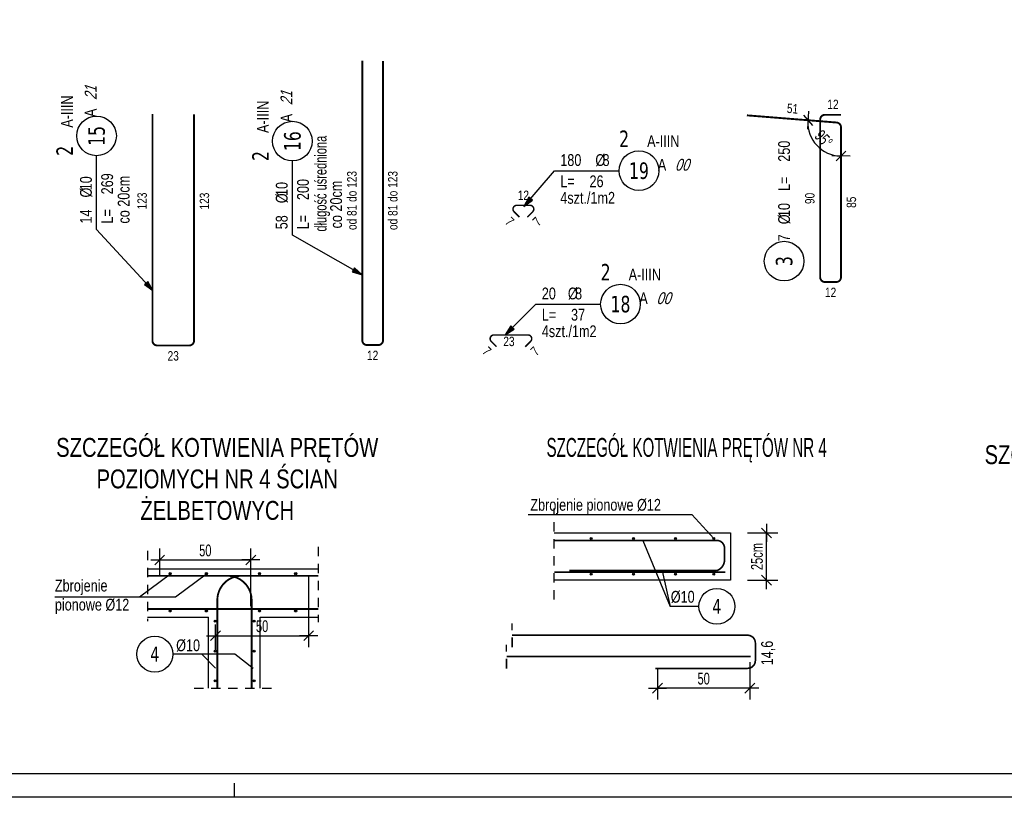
# Model space of a CAD drawing. Header units: millimetres. Extents: x 794 to 22817, y 194 to 7636.
# Tile 4 of 16: x 1430 to 1951, y 557 to 968. Entities that reach past the tile are written whole.
import ezdxf
from ezdxf.enums import TextEntityAlignment as Align

# ---------------------------------------------------------------- set-up
doc = ezdxf.new("R2010")
doc.units = ezdxf.units.MM
doc.header["$LTSCALE"] = 25
doc.linetypes.add('MP', pattern=[0.36, 0.2, -0.16])
for name, color, linetype in [('BA_pdz', 2, 'Continuous'), ('BA_ram', 2, 'Continuous'), ('BA_txg', 3, 'Continuous'), ('BA_txs', 2, 'Continuous'), ('BA_wig', 3, 'Continuous'), ('BA_wym', 1, 'Continuous'), ('BiK-pr.widok', 3, 'Continuous'), ('BZ_lpm', 1, 'MP'), ('BZ_odn', 1, 'Continuous'), ('BZ_opi1', 7, 'Continuous'), ('BZ_opi2', 4, 'Continuous'), ('BZ_opi3', 30, 'Continuous'), ('BZ_opi4', 53, 'Continuous'), ('BZ_P_wid', 3, 'Continuous'), ('BZ_P_wyc', 134, 'Continuous'), ('BZ_pom', 6, 'Continuous'), ('BZ_wis', 2, 'Continuous'), ('BZ_wym', 1, 'Continuous')]:
    doc.layers.add(name, color=color, linetype=linetype)
doc.styles.add('BIKTBG', font='tahoma.ttf', dxfattribs={"width": 0.85})
doc.styles.add('BIKTC', font='bikromsw.shx', dxfattribs={"width": 0.85})
doc.styles.add('BIKTG', font='bikromsw.shx', dxfattribs={"width": 0.8})
doc.styles.add('BIKTS', font='bikromsw.shx', dxfattribs={"width": 0.8})
doc.styles.add('BIKWYM', font='bikromsw.shx', dxfattribs={"width": 0.7})
doc.dimstyles.new('BA_KR_25_cm', dxfattribs={"dimscale": 0.25, "dimtxt": 25, "dimasz": 1.666667, "dimexe": 24, "dimexo": 0, "dimgap": 0, "dimtad": 0, "dimdec": 1, "dimrnd": 0.5, "dimzin": 9, "dimdsep": 46, "dimtxsty": 'BIKWYM', "dimblk": 'WYM-KR', "dimcen": 0, "dimdle": 20, "dimclrd": 256, "dimclre": 256, "dimclrt": 7, "dimadec": 0, "dimazin": 0, "dimtfac": 0.033333, "dimtdec": 1, "dimtmove": 0, "dimatfit": 3, "dimldrblk": 'WYM-KR', "dimfxl": 1, "dimtvp": 0.8, "dimtolj": 1, "dimarcsym": 0})
doc.dimstyles.new('BA_ST_25_cm', dxfattribs={"dimscale": 0.25, "dimtxt": 25, "dimasz": 1.666667, "dimexe": 24, "dimexo": 0, "dimgap": 0, "dimtad": 0, "dimdec": 1, "dimrnd": 0.5, "dimdsep": 46, "dimtxsty": 'BIKWYM', "dimblk": 'WYM-ST', "dimcen": 0, "dimdle": 20, "dimclrd": 256, "dimclre": 256, "dimclrt": 7, "dimadec": 0, "dimazin": 0, "dimtfac": 0.033333, "dimtdec": 1, "dimtix": 1, "dimtmove": 2, "dimatfit": 3, "dimldrblk": 'WYM-ST', "dimfxl": 1, "dimtvp": 0.8, "dimtolj": 1, "dimtzin": 0, "dimarcsym": 0})

# ---------------------------------------------------------------- blocks, each defined once
blk = doc.blocks.new('WYM-ST')
blk.add_hatch(color=256).paths.add_polyline_path([(-13, 2.9), (0, 0), (-13, -2.9)])
blk.add_lwpolyline([(0, 0), (-13, 2.9), (-13, -2.9), (0, 0)])
blk = doc.blocks.new('bik_BlkOpPret', base_point=(1524.45, 7050.26))
at = {"layer": 'BZ_opi1', "style": 'BIKTS', "width": 0.6}
for tag, p in [('SZTUK', (1533.83, 7057.76)), ('PRZEDR_FI', (1554.72, 7057.76)), ('PRZEKROJ', (1563.29, 7057.76)), ('PRZEDR_L', (1533.83, 7024.01)), ('DLUGOSC', (1568.65, 7024.01)), ('UWAGA', (1533.83, 6997.76))]:
    blk.add_attdef(tag, p, '', height=18.75, dxfattribs=at)
at = {"layer": 'BZ_opi2', "style": 'BIKTBG', "width": 0.6}
blk.add_attdef('NUMER', text='', height=26.25, dxfattribs=at).set_placement((1620.77, 7050.26), align=Align.MIDDLE_CENTER)
at = {"layer": 'BZ_pom', "width": 0.6}
for tag, p, height, style in [('POZYCJA', (1589.27, 7087.76), 26.25, 'BIKTBG'), ('GATUNEK', (1630.22, 7087.76), 18.75, 'BIKTS'), ('METODA_L', (1639.09, 7050.26), 18.75, 'BIKTS'), ('EURO_KOD', (1663.74, 7050.26), 18.75, 'BIKTS')]:
    blk.add_attdef(tag, p, '', height=height, dxfattribs=dict(at, style=style))
at = {"layer": 'BZ_wym', "width": 0.6}
for tag, p, height, style, flags in [('PRZEDR_NR', (1533.83, 6969.63), 26.25, 'BIKTBG', 1), ('PRZEDR_SZT', (1533.83, 6941.51), 18.75, 'BIKTS', 1), ('TYP_PRETA', (1533.83, 6913.38), 18.75, 'BIKTS', 3), ('EURO_KOD_SEGMENTY', (1567.58, 6885.26), 18.75, 'BIKTS', 3), ('HAK_1', (1533.83, 6857.13), 18.75, 'BIKTS', 3), ('HAK_2', (1533.83, 6829.01), 18.75, 'BIKTS', 3), ('ID', (1533.83, 6800.88), 18.75, 'BIKTS', 3), ('ID_C', (1533.83, 6772.76), 18.75, 'BIKTS', 3), ('b_atr_0', (1533.83, 6744.63), 18.75, 'BIKTS', 3)]:
    blk.add_attdef(tag, p, '', height=height, dxfattribs=dict(at, style=style, flags=flags))
blk = doc.blocks.new('WYM-KR')
at = {"linetype": 'ByBlock'}
blk.add_line((11.52, 0), (-11.52, 0), dxfattribs=at)
at = {"color": 7, "linetype": 'ByBlock'}
blk.add_line((6.24, 6.24), (-6.24, -6.24), dxfattribs=at)
blk = doc.blocks.new('*D38')
at = {"layer": 'BA_wym', "lineweight": -2}
for p, q in [((1583.01, 674.11), (1583.01, 636.29)), ((1533.7, 634.85), (1533.7, 648.29)), ((1534.12, 642.29), (1582.59, 642.29))]:
    blk.add_line(p, q, dxfattribs=at)
at = {"layer": 'Defpoints', "color": 0}
for p in [(1583.01, 674.11), (1583.01, 642.29), (1533.7, 634.85)]:
    blk.add_point(p, dxfattribs=at)
at = {"layer": 'BA_wym', "lineweight": -2, "xscale": 0.4166666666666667, "yscale": 0.4166666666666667, "zscale": 0.4166666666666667, "rotation": 180}
blk.add_blockref('WYM-KR', (1533.7, 642.29), dxfattribs=at)
at = {"layer": 'BA_wym', "lineweight": -2, "xscale": 0.4166666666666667, "yscale": 0.4166666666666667, "zscale": 0.4166666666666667}
blk.add_blockref('WYM-KR', (1583.01, 642.29), dxfattribs=at)
at = {"layer": 'BA_wym', "color": 7, "insert": (1558.36, 647.29), "char_height": 6.25, "attachment_point": 5, "style": 'BIKWYM'}
blk.add_mtext('\\A1;50', dxfattribs=at)
blk = doc.blocks.new('*D39')
at = {"layer": 'BA_wym', "lineweight": -2}
for p, q in [((1504.15, 674.11), (1504.15, 688.39)), ((1552.43, 658), (1552.43, 688.39)), ((1504.57, 682.39), (1552.01, 682.39))]:
    blk.add_line(p, q, dxfattribs=at)
at = {"layer": 'Defpoints', "color": 0}
for p in [(1552.43, 682.39), (1504.15, 674.11), (1552.43, 658)]:
    blk.add_point(p, dxfattribs=at)
at = {"layer": 'BA_wym', "lineweight": -2, "xscale": 0.4166666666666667, "yscale": 0.4166666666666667, "zscale": 0.4166666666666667, "rotation": 180}
blk.add_blockref('WYM-KR', (1504.15, 682.39), dxfattribs=at)
at = {"layer": 'BA_wym', "lineweight": -2, "xscale": 0.4166666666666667, "yscale": 0.4166666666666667, "zscale": 0.4166666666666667}
blk.add_blockref('WYM-KR', (1552.43, 682.39), dxfattribs=at)
at = {"layer": 'BA_wym', "color": 7, "insert": (1528.29, 687.39), "char_height": 6.25, "attachment_point": 5, "style": 'BIKWYM'}
blk.add_mtext('\\A1;50', dxfattribs=at)
blk = doc.blocks.new('bik_BlkOpPretU', base_point=(18572.9, 5991.4))
at = {"layer": 'BZ_opi2', "style": 'BIKTBG', "width": 0.8}
blk.add_attdef('NUMER', text='', height=26.2, dxfattribs=at).set_placement((18420.6, 5991.4), align=Align.MIDDLE_CENTER)
at = {"layer": 'BZ_opi4', "style": 'BIKTS', "width": 0.8}
for tag, p in [('SZTUK', (18467.1, 5998.9)), ('PRZEDR_FI', (18535, 5998.9)), ('PRZEKROJ', (18546.4, 5998.9)), ('UWAGA', (18467.1, 5965.1))]:
    blk.add_attdef(tag, p, '', height=18.8, dxfattribs=at)
at = {"layer": 'BZ_pom', "width": 0.8}
for tag, p, height, style in [('GATUNEK', (18346.6, 6028.9), 18.8, 'BIKTS'), ('POZYCJA', (18452.1, 6028.9), 26.2, 'BIKTBG'), ('METODA_L', (18348.6, 5991.4), 18.8, 'BIKTS')]:
    blk.add_attdef(tag, p, '', height=height, dxfattribs=dict(at, style=style))
at = {"layer": 'BZ_wym', "width": 0.8}
for tag, p, height, style, flags in [('PRZEDR_L', (18467.1, 5937), 18.8, 'BIKTS', 1), ('TYP_PRETA', (18467.1, 5880.7), 18.8, 'BIKTS', 3), ('DLUGOSC', (18467.1, 5908.9), 18.8, 'BIKTS', 1), ('PRZEDR_NR', (18467.1, 5852.6), 26.2, 'BIKTBG', 1), ('PRZEDR_SZT', (18467.1, 5824.5), 18.8, 'BIKTS', 1), ('EURO_KOD', (18467.1, 5796.4), 18.8, 'BIKTS', 3), ('EURO_KOD_SEGMENTY', (18507.9, 5796.4), 18.8, 'BIKTS', 3), ('HAK_1', (18467.1, 5768.2), 18.8, 'BIKTS', 3), ('HAK_2', (18467.1, 5740.1), 18.8, 'BIKTS', 3), ('ID', (18467.1, 5712), 18.8, 'BIKTS', 3), ('b_atr_0', (18467.1, 5655.7), 18.8, 'BIKTS', 3), ('ID_C', (18467.1, 5683.9), 18.8, 'BIKTS', 3)]:
    blk.add_attdef(tag, p, '', height=height, dxfattribs=dict(at, style=style, flags=flags))
blk = doc.blocks.new('*D40')
at = {"layer": 'BA_wym', "lineweight": -2}
for p, q in [((1816.64, 628.23), (1816.64, 608.54)), ((1767.74, 625.01), (1767.74, 608.54)), ((1816.22, 614.54), (1768.16, 614.54))]:
    blk.add_line(p, q, dxfattribs=at)
at = {"layer": 'Defpoints', "color": 0}
for p in [(1816.64, 628.23), (1767.74, 625.01), (1767.74, 614.54)]:
    blk.add_point(p, dxfattribs=at)
at = {"layer": 'BA_wym', "lineweight": -2, "xscale": 0.4166666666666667, "yscale": 0.4166666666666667, "zscale": 0.4166666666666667, "rotation": 180}
blk.add_blockref('WYM-KR', (1767.74, 614.54), dxfattribs=at)
at = {"layer": 'BA_wym', "lineweight": -2, "xscale": 0.4166666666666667, "yscale": 0.4166666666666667, "zscale": 0.4166666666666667}
blk.add_blockref('WYM-KR', (1816.64, 614.54), dxfattribs=at)
at = {"layer": 'BA_wym', "color": 7, "insert": (1792.19, 619.54), "char_height": 6.25, "attachment_point": 5, "style": 'BIKWYM'}
blk.add_mtext('\\A1;50', dxfattribs=at)
blk = doc.blocks.new('*D41')
at = {"layer": 'BA_wym', "lineweight": -2}
for p, q in [((1815.42, 696.7), (1831.42, 696.7)), ((1825.42, 672.1), (1825.42, 696.28)), ((1815.42, 671.69), (1831.42, 671.69))]:
    blk.add_line(p, q, dxfattribs=at)
at = {"layer": 'Defpoints', "color": 0}
for p in [(1815.42, 696.7), (1825.42, 696.7), (1815.42, 671.69)]:
    blk.add_point(p, dxfattribs=at)
at = {"layer": 'BA_wym', "lineweight": -2, "xscale": 0.4166666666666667, "yscale": 0.4166666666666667, "zscale": 0.4166666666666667}
for p, rotation in [((1825.42, 696.7), 90), ((1825.42, 671.69), 270)]:
    blk.add_blockref('WYM-KR', p, dxfattribs=dict(at, rotation=rotation))
at = {"layer": 'BA_wym', "color": 7, "insert": (1820.42, 684.19), "char_height": 6.25, "attachment_point": 5, "rotation": 90, "style": 'BIKWYM'}
blk.add_mtext('\\A1;25cm', dxfattribs=at)
blk = doc.blocks.new('*D84')
at = {"layer": 'BZ_opi3', "lineweight": -2}
for p, q in [((1862.59, 913.96), (1841.47, 915.65)), ((1864.89, 911.47), (1864.89, 890.27))]:
    blk.add_line(p, q, dxfattribs=at)
blk.add_arc((1864.89, 913.77), 17.5, 176.7903, 268.6358, dxfattribs=at)
at = {"layer": 'Defpoints', "color": 0}
for p in [(1862.59, 913.96), (1864.89, 913.77), (1864.89, 911.47), (1852.03, 901.9)]:
    blk.add_point(p, dxfattribs=at)
at = {"layer": 'BZ_opi3', "lineweight": -2, "xscale": 0.4166666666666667, "yscale": 0.4166666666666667, "zscale": 0.4166666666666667}
for p, rotation in [((1847.45, 915.17), 86.10819724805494), ((1864.89, 896.27), 359.3178912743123)]:
    blk.add_blockref('WYM-KR', p, dxfattribs=dict(at, rotation=rotation))
at = {"layer": 'BZ_opi3', "color": 7, "insert": (1855.71, 905.29), "char_height": 6.25, "attachment_point": 5, "rotation": 312.713, "style": 'BIKWYM'}
blk.add_mtext('\\A1;95%%d', dxfattribs=at)
blk = doc.blocks.new('bik_BlkOpPretW', base_point=(4584.01, 2498.44))
at = {"layer": 'BZ_opi2', "style": 'BIKTBG', "width": 0.8}
blk.add_attdef('NUMER', text='', height=17.5, dxfattribs=at).set_placement((4615.01, 2498.44), align=Align.MIDDLE_CENTER)
at = {"layer": 'BZ_opi4', "style": 'BIKTS', "width": 0.8}
for tag, p in [('SZTUK', (4635.46, 2492.19)), ('PRZEDR_FI', (4663.08, 2492.19)), ('PRZEKROJ', (4670.7, 2492.19)), ('PRZEDR_L', (4688.79, 2492.19)), ('DLUGOSC', (4719.75, 2492.19))]:
    blk.add_attdef(tag, p, '', height=12.5, dxfattribs=at)
at = {"layer": 'BZ_pom', "width": 0.8}
for tag, p, height, style, flags in [('POZYCJA', (4635.46, 2473.44), 17.5, 'BIKTBG', 3), ('GATUNEK', (4635.46, 2454.69), 12.5, 'BIKTS', 1), ('METODA_L', (4635.46, 2417.19), 12.5, 'BIKTS', 3)]:
    blk.add_attdef(tag, p, '', height=height, dxfattribs=dict(at, style=style, flags=flags))
at = {"layer": 'BZ_wym', "width": 0.8}
for tag, p, height, style, flags in [('UWAGA', (4635.46, 2435.94), 12.5, 'BIKTS', 1), ('TYP_PRETA', (4635.46, 2398.44), 12.5, 'BIKTS', 3), ('PRZEDR_NR', (4635.46, 2379.69), 17.5, 'BIKTBG', 1), ('PRZEDR_SZT', (4635.46, 2360.94), 12.5, 'BIKTS', 1), ('EURO_KOD', (4635.46, 2342.19), 12.5, 'BIKTS', 3), ('EURO_KOD_SEGMENTY', (4665.46, 2342.19), 12.5, 'BIKTS', 3), ('HAK_1', (4635.46, 2323.44), 12.5, 'BIKTS', 3), ('HAK_2', (4635.46, 2304.69), 12.5, 'BIKTS', 3), ('ID', (4635.46, 2285.94), 12.5, 'BIKTS', 3), ('ID_C', (4635.46, 2267.19), 12.5, 'BIKTS', 3), ('b_atr_0', (4635.46, 2248.44), 12.5, 'BIKTS', 3)]:
    blk.add_attdef(tag, p, '', height=height, dxfattribs=dict(at, style=style, flags=flags))

msp = doc.modelspace()

# ---------------------------------------------------------------- hatches: boundary and pattern name
at = {"layer": 'BA_txg'}
h = msp.add_hatch(color=1, dxfattribs=at)
h.dxf.hatch_style = 1
h.paths.add_polyline_path([(1733.06, 693.75, 1), (1732.07, 693.75, 1)])
h = msp.add_hatch(color=1, dxfattribs=at)
h.dxf.hatch_style = 1
h.paths.add_polyline_path([(1755.52, 693.75, 1), (1754.52, 693.75, 1)])
h = msp.add_hatch(color=1, dxfattribs=at)
h.dxf.hatch_style = 1
h.paths.add_polyline_path([(1777.78, 693.75, 1), (1776.79, 693.75, 1)])
h = msp.add_hatch(color=1, dxfattribs=at)
h.dxf.hatch_style = 1
h.paths.add_polyline_path([(1797.98, 693.75, 1), (1796.99, 693.75, 1)])
h = msp.add_hatch(color=1, dxfattribs=at)
h.dxf.hatch_style = 1
h.paths.add_polyline_path([(1510.22, 675.13, 1), (1509.13, 675.13, 1)])
h = msp.add_hatch(color=1, dxfattribs=at)
h.dxf.hatch_style = 1
h.paths.add_polyline_path([(1529.39, 675.13, 1), (1528.3, 675.13, 1)])
h = msp.add_hatch(color=1, dxfattribs=at)
h.dxf.hatch_style = 1
h.paths.add_polyline_path([(1557.52, 675.13, 1), (1556.43, 675.13, 1)])
h = msp.add_hatch(color=1, dxfattribs=at)
h.dxf.hatch_style = 1
h.paths.add_polyline_path([(1576.69, 675.13, 1), (1575.6, 675.13, 1)])
h = msp.add_hatch(color=1, dxfattribs=at)
h.dxf.hatch_style = 1
h.paths.add_polyline_path([(1733.06, 674.82, 1), (1732.07, 674.82, 1)])
h = msp.add_hatch(color=1, dxfattribs=at)
h.dxf.hatch_style = 1
h.paths.add_polyline_path([(1755.52, 674.82, 1), (1754.52, 674.82, 1)])
h = msp.add_hatch(color=1, dxfattribs=at)
h.dxf.hatch_style = 1
h.paths.add_polyline_path([(1777.78, 674.82, 1), (1776.79, 674.82, 1)])
h = msp.add_hatch(color=1, dxfattribs=at)
h.dxf.hatch_style = 1
h.paths.add_polyline_path([(1797.98, 674.82, 1), (1796.99, 674.82, 1)])
h = msp.add_hatch(color=1, dxfattribs=at)
h.dxf.hatch_style = 1
h.paths.add_polyline_path([(1510.22, 655.4, 1), (1509.13, 655.4, 1)])
h = msp.add_hatch(color=1, dxfattribs=at)
h.dxf.hatch_style = 1
h.paths.add_polyline_path([(1529.39, 655.4, 1), (1528.3, 655.4, 1)])
h = msp.add_hatch(color=1, dxfattribs=at)
h.dxf.hatch_style = 1
h.paths.add_polyline_path([(1557.52, 655.4, 1), (1556.43, 655.4, 1)])
h = msp.add_hatch(color=1, dxfattribs=at)
h.dxf.hatch_style = 1
h.paths.add_polyline_path([(1576.69, 655.4, 1), (1575.6, 655.4, 1)])
h = msp.add_hatch(color=1, dxfattribs=at)
h.dxf.hatch_style = 1
h.paths.add_polyline_path([(1534.01, 650.02, 1), (1532.92, 650.02, 1)])
h = msp.add_hatch(color=1, dxfattribs=at)
h.dxf.hatch_style = 1
h.paths.add_polyline_path([(1554.64, 650.02, 1), (1553.55, 650.02, 1)])
h = msp.add_hatch(color=1, dxfattribs=at)
h.dxf.hatch_style = 1
h.paths.add_polyline_path([(1534.01, 634.06, 1), (1532.92, 634.06, 1)])
h = msp.add_hatch(color=1, dxfattribs=at)
h.dxf.hatch_style = 1
h.paths.add_polyline_path([(1554.64, 634.06, 1), (1553.55, 634.06, 1)])
h = msp.add_hatch(color=1, dxfattribs=at)
h.dxf.hatch_style = 1
h.paths.add_polyline_path([(1534.01, 618.4, 1), (1532.92, 618.4, 1)])
h = msp.add_hatch(color=1, dxfattribs=at)
h.dxf.hatch_style = 1
h.paths.add_polyline_path([(1554.64, 618.4, 1), (1553.55, 618.4, 1)])

# ---------------------------------------------------------------- linework, layer by layer
at = {"layer": 'BA_pdz', "color": 1}
msp.add_line((1543.78, 556.74), (1543.78, 564.24), dxfattribs=at)
at = {"layer": 'BA_txg', "color": 1}
for centre, radius in [((1732.56, 693.75), 0.496), ((1755.02, 693.75), 0.496), ((1777.29, 693.75), 0.496), ((1797.48, 693.75), 0.496), ((1509.68, 675.13), 0.545), ((1528.85, 675.13), 0.545), ((1556.97, 675.13), 0.545), ((1576.14, 675.13), 0.545), ((1732.56, 674.82), 0.496), ((1755.02, 674.82), 0.496), ((1777.29, 674.82), 0.496), ((1797.48, 674.82), 0.496), ((1509.68, 655.4), 0.545), ((1528.85, 655.4), 0.545), ((1556.97, 655.4), 0.545), ((1576.14, 655.4), 0.545), ((1533.47, 650.02), 0.545), ((1554.1, 650.02), 0.545), ((1533.47, 634.06), 0.545), ((1554.1, 634.06), 0.545), ((1533.47, 618.4), 0.545), ((1554.1, 618.4), 0.545)]:
    msp.add_circle(centre, radius, dxfattribs=at)
at = {"layer": 'BA_wig', "color": 2}
msp.add_lwpolyline([(1713.06, 696.7), (1772.14, 696.7), (1806.37, 696.7), (1806.37, 671.69), (1772.14, 671.69), (1772.14, 671.69), (1713.06, 671.69)], dxfattribs=at)
at = {"layer": 'BiK-pr.widok'}
for points, const_width in [([(1713.06, 692.73), (1799.11, 692.73, -0.414214), (1803.22, 688.62), (1803.22, 682.69, -0.332904), (1799.11, 676.74), (1721.07, 676.74)], 0.878), ([(1552.82, 614.43), (1552.82, 661.12, 0.414214), (1539.95, 674), (1504.54, 674)], 0.966), ([(1534.65, 614.43), (1534.65, 661.12, -0.414214), (1547.52, 674), (1582.93, 674)], 0.966), ([(1690.74, 642.54), (1815.44, 642.54, -0.414214), (1819.55, 638.43), (1819.55, 629.12, -0.414214), (1815.44, 625.01), (1766.61, 625.01)], 0.878)]:
    msp.add_lwpolyline(points, format="xyb", dxfattribs=dict(at, const_width=const_width))
at = {"layer": 'BiK-pr.widok', "color": 9, "const_width": 0.966}
for points in [[(1497.71, 674.01), (1588.11, 674.01)], [(1497.71, 656.45), (1588.11, 656.45)]]:
    msp.add_lwpolyline(points, dxfattribs=at)
at = {"layer": 'BiK-pr.widok', "const_width": 0.878}
for points in [[(1713.06, 675.89), (1803.63, 675.89)], [(1687.84, 631.23), (1817.05, 631.23)]]:
    msp.add_lwpolyline(points, dxfattribs=at)
at = {"layer": 'BZ_lpm', "color": 1, "lineweight": 25}
for p, q in [((1588.11, 689.37), (1588.11, 649.49)), ((1497.71, 687.3), (1497.71, 650.04)), ((1522.41, 614.43), (1566.42, 614.43))]:
    msp.add_line(p, q, dxfattribs=at)
for points in [[(1713.06, 661.38), (1713.06, 709.58)], [(1690.74, 641.28), (1690.74, 636.3), (1690.74, 648.78)], [(1687.84, 629.97), (1687.84, 624.98), (1687.84, 637.47)]]:
    msp.add_lwpolyline(points, dxfattribs=at)
at = {"layer": 'BZ_odn'}
msp.add_line((1770.15, 676.62), (1774.4, 657.83), dxfattribs=at)
for points in [[(1699.32, 706.47), (1785.99, 706.47), (1797.48, 693.75)], [(1759.88, 692.73), (1774.4, 657.83)], [(1448.65, 662.87), (1512.47, 662.87), (1528.85, 675.13)], [(1448.65, 662.87), (1493.47, 662.87), (1509.85, 675.13)], [(1789.68, 657.83), (1774.4, 657.83)], [(1526.52, 632.53), (1511.05, 632.53)], [(1533.7, 625.13), (1526.52, 632.53)], [(1543.88, 632.53), (1526.52, 632.53)], [(1553.57, 624.87), (1543.88, 632.53)]]:
    msp.add_lwpolyline(points, dxfattribs=at)
for centre in [(1470.68, 906.89), (1574.37, 904.1), (1757.92, 888.47), (1748.13, 817.84)]:
    msp.add_circle(centre, 10.5, dxfattribs=at)
at = {"layer": 'BZ_odn', "color": 252}
for centre, radius in [((1834.77, 840.59), 10.5), ((1799.19, 657.83), 9.5), ((1501.55, 632.53), 9.5)]:
    msp.add_circle(centre, radius, dxfattribs=at)
at = {"layer": 'BZ_P_wid'}
for points, const_width in [([(1611.39, 946.67), (1611.39, 798.67, 0.414214), (1613.89, 796.17), (1619.89, 796.17, 0.414214), (1622.39, 798.67), (1622.39, 946.51)], 1), ([(1500.3, 918.44), (1500.3, 798.44, 0.414214), (1502.8, 795.94), (1519.8, 795.94, 0.414214), (1522.3, 798.44), (1522.3, 918.29)], 1), ([(1694.63, 863.89), (1691.8, 866.72, -0.668179), (1693.21, 870.13), (1700.21, 870.13, -0.668179), (1701.63, 866.72), (1698.8, 863.89)], 0.8), ([(1682.53, 795.27), (1679.7, 798.1, -0.668179), (1681.12, 801.51), (1699.12, 801.51, -0.668179), (1700.53, 798.1), (1697.7, 795.27)], 0.8)]:
    msp.add_lwpolyline(points, format="xyb", dxfattribs=dict(at, const_width=const_width))
at = {"layer": 'BZ_P_wyc', "linetype": 'Continuous', "const_width": 1}
msp.add_lwpolyline([(1864.89, 918.04), (1856.39, 918.04, 0.414214), (1853.89, 915.54), (1853.89, 832.04, 0.414214), (1856.39, 829.54), (1862.39, 829.54, 0.414214), (1864.89, 832.04), (1864.89, 911.47, 0.391021), (1862.59, 913.96), (1815.05, 917.76)], format="xyb", dxfattribs=at)
at = {"layer": 'BZ_wis'}
for p, q in [((1497.51, 677.73), (1587.91, 677.73)), ((1497.71, 652.06), (1529.9, 652.06)), ((1529.9, 614.43), (1529.9, 652.06)), ((1557.26, 652.06), (1588.11, 652.06)), ((1557.26, 614.43), (1557.26, 652.06))]:
    msp.add_line(p, q, dxfattribs=at)

# ---------------------------------------------------------------- block references
ref = msp.add_blockref('bik_BlkOpPret', (1470.68, 857.34), dxfattribs=dict(rotation=90))
ref.add_attrib('NUMER', '15', dxfattribs={"layer": 'BZ_opi2', "height": 8.75, "rotation": 90, "style": 'BIKTBG', "width": 0.8}).set_placement((1470.68, 906.89), align=Align.MIDDLE_CENTER)
ref.add_attrib('POZYCJA', '2', (1458.18, 896.39), dxfattribs={"layer": 'BZ_pom', "height": 8.75, "rotation": 90, "style": 'BIKTBG', "width": 0.8})
ref.add_attrib('SZTUK', '14', (1468.18, 860.47), dxfattribs={"layer": 'BZ_opi1', "height": 6.25, "rotation": 90, "style": 'BIKTS', "width": 0.8})
ref.add_attrib('GATUNEK', 'A-IIIN', (1458.18, 911.22), dxfattribs={"layer": 'BZ_pom', "height": 6.25, "rotation": 90, "style": 'BIKTS', "width": 0.8})
ref.add_attrib('PRZEKROJ', '10', (1468.18, 878.08), dxfattribs={"layer": 'BZ_opi1', "height": 6.25, "rotation": 90, "style": 'BIKTS', "width": 0.8})
ref.add_attrib('DLUGOSC', '269', (1479.43, 875.94), dxfattribs={"layer": 'BZ_opi1', "height": 6.25, "rotation": 90, "style": 'BIKTS', "width": 0.8})
ref.add_attrib('UWAGA', 'co 20cm', (1488.18, 860.47), dxfattribs={"layer": 'BZ_opi1', "height": 6.25, "rotation": 90, "style": 'BIKTS', "width": 0.8})
ref.add_attrib('METODA_L', 'A', (1470.68, 916.86), dxfattribs={"layer": 'BZ_pom', "height": 6.25, "rotation": 90, "style": 'BIKTS', "width": 0.8})
ref.add_attrib('PRZEDR_FI', '%%c', (1468.18, 874.28), dxfattribs={"layer": 'BZ_opi1', "height": 6.25, "rotation": 90, "style": 'BIKTS', "width": 0.8})
ref.add_attrib('PRZEDR_L', 'L=', (1479.43, 860.47), dxfattribs={"layer": 'BZ_opi1', "height": 6.25, "rotation": 90, "style": 'BIKTS', "width": 0.8})
ref.add_attrib('EURO_KOD', '21', (1470.68, 925.91), dxfattribs={"layer": 'BZ_pom', "height": 6.25, "rotation": 90, "style": 'BIKTS', "oblique": 18, "width": 0.8})
ref = msp.add_blockref('bik_BlkOpPret', (1574.37, 854.32), dxfattribs=dict(rotation=90))
ref.add_attrib('NUMER', '16', dxfattribs={"layer": 'BZ_opi2', "height": 8.75, "rotation": 90, "style": 'BIKTBG', "width": 0.8}).set_placement((1574.37, 904.1), align=Align.MIDDLE_CENTER)
ref.add_attrib('POZYCJA', '2', (1561.87, 893.6), dxfattribs={"layer": 'BZ_pom', "height": 8.75, "rotation": 90, "style": 'BIKTBG', "width": 0.8})
ref.add_attrib('SZTUK', '58', (1571.87, 857.44), dxfattribs={"layer": 'BZ_opi1', "height": 6.25, "rotation": 90, "style": 'BIKTS', "width": 0.8})
ref.add_attrib('GATUNEK', 'A-IIIN', (1561.87, 908.43), dxfattribs={"layer": 'BZ_pom', "height": 6.25, "rotation": 90, "style": 'BIKTS', "width": 0.8})
ref.add_attrib('PRZEKROJ', '10', (1571.87, 875.06), dxfattribs={"layer": 'BZ_opi1', "height": 6.25, "rotation": 90, "style": 'BIKTS', "width": 0.8})
ref.add_attrib('DLUGOSC', '200', (1583.12, 872.92), dxfattribs={"layer": 'BZ_opi1', "height": 6.25, "rotation": 90, "style": 'BIKTS', "width": 0.8})
ref.add_attrib('UWAGA', 'co 20cm', (1600.66, 857.91), dxfattribs={"layer": 'BZ_opi1', "height": 6.25, "rotation": 90, "style": 'BIKTS', "width": 0.8})
ref.add_attrib('METODA_L', 'A', (1574.37, 914.08), dxfattribs={"layer": 'BZ_pom', "height": 6.25, "rotation": 90, "style": 'BIKTS', "width": 0.8})
ref.add_attrib('PRZEDR_FI', '%%c', (1571.87, 871.25), dxfattribs={"layer": 'BZ_opi1', "height": 6.25, "rotation": 90, "style": 'BIKTS', "width": 0.8})
ref.add_attrib('PRZEDR_L', 'L=', (1583.12, 857.44), dxfattribs={"layer": 'BZ_opi1', "height": 6.25, "rotation": 90, "style": 'BIKTS', "width": 0.8})
ref.add_attrib('EURO_KOD', '21', (1574.37, 923.12), dxfattribs={"layer": 'BZ_pom', "height": 6.25, "rotation": 90, "style": 'BIKTS', "oblique": 18, "width": 0.8})
ref = msp.add_blockref('bik_BlkOpPret', (1713.13, 888.47))
ref.add_attrib('NUMER', '19', dxfattribs={"layer": 'BZ_opi2', "height": 8.75, "style": 'BIKTBG', "width": 0.8}).set_placement((1757.92, 888.47), align=Align.MIDDLE_CENTER)
ref.add_attrib('POZYCJA', '2', (1747.42, 900.97), dxfattribs={"layer": 'BZ_pom', "height": 8.75, "style": 'BIKTBG', "width": 0.8})
ref.add_attrib('SZTUK', '180', (1716.26, 890.97), dxfattribs={"layer": 'BZ_opi1', "height": 6.25, "style": 'BIKTS', "width": 0.8})
ref.add_attrib('GATUNEK', 'A-IIIN', (1762.25, 900.97), dxfattribs={"layer": 'BZ_pom', "height": 6.25, "style": 'BIKTS', "width": 0.8})
ref.add_attrib('PRZEKROJ', '8', (1738.64, 890.97), dxfattribs={"layer": 'BZ_opi1', "height": 6.25, "style": 'BIKTS', "width": 0.8})
ref.add_attrib('DLUGOSC', '26', (1731.74, 879.72), dxfattribs={"layer": 'BZ_opi1', "height": 6.25, "style": 'BIKTS', "width": 0.8})
ref.add_attrib('UWAGA', '4szt./1m2', (1716.26, 870.97), dxfattribs={"layer": 'BZ_opi1', "height": 6.25, "style": 'BIKTS', "width": 0.8})
ref.add_attrib('METODA_L', 'A', (1767.9, 888.47), dxfattribs={"layer": 'BZ_pom', "height": 6.25, "style": 'BIKTS', "width": 0.8})
ref.add_attrib('PRZEDR_FI', '%%c', (1734.83, 890.97), dxfattribs={"layer": 'BZ_opi1', "height": 6.25, "style": 'BIKTS', "width": 0.8})
ref.add_attrib('PRZEDR_L', 'L=', (1716.26, 879.72), dxfattribs={"layer": 'BZ_opi1', "height": 6.25, "style": 'BIKTS', "width": 0.8})
ref.add_attrib('EURO_KOD', '00', (1776.94, 888.47), dxfattribs={"layer": 'BZ_pom', "height": 6.25, "style": 'BIKTS', "oblique": 18, "width": 0.8})
ref = msp.add_blockref('bik_BlkOpPretW', (1834.77, 825.09), dxfattribs=dict(rotation=90))
ref.add_attrib('NUMER', '3', dxfattribs={"layer": 'BZ_opi2', "height": 8.75, "rotation": 90, "style": 'BIKTBG', "width": 0.8}).set_placement((1834.77, 840.59), align=Align.MIDDLE_CENTER)
ref.add_attrib('SZTUK', '7', (1837.89, 851.05), dxfattribs={"layer": 'BZ_opi4', "height": 6.25, "rotation": 90, "style": 'BIKTS', "width": 0.8})
ref.add_attrib('PRZEKROJ', '10', (1837.89, 863.91), dxfattribs={"layer": 'BZ_opi4', "height": 6.25, "rotation": 90, "style": 'BIKTS', "width": 0.8})
ref.add_attrib('DLUGOSC', '250', (1837.89, 893.2), dxfattribs={"layer": 'BZ_opi4', "height": 6.25, "rotation": 90, "style": 'BIKTS', "width": 0.8})
ref.add_attrib('PRZEDR_FI', '%%c', (1837.89, 860.1), dxfattribs={"layer": 'BZ_opi4', "height": 6.25, "rotation": 90, "style": 'BIKTS', "width": 0.8})
ref.add_attrib('PRZEDR_L', 'L=', (1837.89, 877.72), dxfattribs={"layer": 'BZ_opi4', "height": 6.25, "rotation": 90, "style": 'BIKTS', "width": 0.8})
ref = msp.add_blockref('bik_BlkOpPret', (1703.35, 817.84))
ref.add_attrib('NUMER', '18', dxfattribs={"layer": 'BZ_opi2', "height": 8.75, "style": 'BIKTBG', "width": 0.8}).set_placement((1748.13, 817.84), align=Align.MIDDLE_CENTER)
ref.add_attrib('POZYCJA', '2', (1737.63, 830.34), dxfattribs={"layer": 'BZ_pom', "height": 8.75, "style": 'BIKTBG', "width": 0.8})
ref.add_attrib('SZTUK', '20', (1706.47, 820.34), dxfattribs={"layer": 'BZ_opi1', "height": 6.25, "style": 'BIKTS', "width": 0.8})
ref.add_attrib('GATUNEK', 'A-IIIN', (1752.47, 830.34), dxfattribs={"layer": 'BZ_pom', "height": 6.25, "style": 'BIKTS', "width": 0.8})
ref.add_attrib('PRZEKROJ', '8', (1724.09, 820.34), dxfattribs={"layer": 'BZ_opi1', "height": 6.25, "style": 'BIKTS', "width": 0.8})
ref.add_attrib('DLUGOSC', '37', (1721.95, 809.09), dxfattribs={"layer": 'BZ_opi1', "height": 6.25, "style": 'BIKTS', "width": 0.8})
ref.add_attrib('UWAGA', '4szt./1m2', (1706.47, 800.34), dxfattribs={"layer": 'BZ_opi1', "height": 6.25, "style": 'BIKTS', "width": 0.8})
ref.add_attrib('METODA_L', 'A', (1758.11, 817.84), dxfattribs={"layer": 'BZ_pom', "height": 6.25, "style": 'BIKTS', "width": 0.8})
ref.add_attrib('PRZEDR_FI', '%%c', (1720.28, 820.34), dxfattribs={"layer": 'BZ_opi1', "height": 6.25, "style": 'BIKTS', "width": 0.8})
ref.add_attrib('PRZEDR_L', 'L=', (1706.47, 809.09), dxfattribs={"layer": 'BZ_opi1', "height": 6.25, "style": 'BIKTS', "width": 0.8})
ref.add_attrib('EURO_KOD', '00', (1767.16, 817.84), dxfattribs={"layer": 'BZ_pom', "height": 6.25, "style": 'BIKTS', "oblique": 18, "width": 0.8})
ref = msp.add_blockref('bik_BlkOpPretU', (1812.73, 646.67), dxfattribs=dict(xscale=0.11315390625, yscale=0.11315390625, zscale=0.11315390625, rotation=359.9999999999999))
ref.add_attrib('NUMER', '4', dxfattribs={"layer": 'BZ_opi2', "height": 7.92, "style": 'BIKTBG', "width": 0.8}).set_placement((1799.19, 657.83), align=Align.MIDDLE_CENTER)
ref = msp.add_blockref('bik_BlkOpPretU', (1515.1, 621.37), dxfattribs=dict(xscale=0.11315390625, yscale=0.11315390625, zscale=0.11315390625, rotation=359.9999999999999))
ref.add_attrib('NUMER', '4', dxfattribs={"layer": 'BZ_opi2', "height": 7.92, "style": 'BIKTBG', "width": 0.8}).set_placement((1501.55, 632.53), align=Align.MIDDLE_CENTER)

# ---------------------------------------------------------------- texts
at = {"layer": 'BA_txg', "style": 'BIKTG', "width": 0.8}
msp.add_text('SZCZEGÓŁ ŁĄCZENIA PRĘTÓW POZIOMYCH NA ZAKŁAD', height=10, dxfattribs=at).set_placement((2087.47, 738.13), align=Align.MIDDLE_CENTER)
at = {"layer": 'BA_txg', "insert": (1685.31, 746.98), "char_height": 10, "width": 195.7377, "attachment_point": 1, "style": 'BIKTG', "bg_fill": 2}
msp.add_mtext('\\pxsm0.8,qc;{\\W0.6;SZCZEGÓŁ KOTWIENIA PRĘTÓW NR 4}', dxfattribs=at)
at = {"layer": 'BA_txg', "insert": (1436.73, 746.97, -9063.92), "char_height": 10, "width": 195.7377, "attachment_point": 1, "style": 'BIKTG'}
msp.add_mtext('\\pxqc;SZCZEGÓŁ KOTWIENIA PRĘTÓW POZIOMYCH NR 4 ŚCIAN ŻELBETOWYCH', dxfattribs=at)
at = {"layer": 'BA_txs', "style": 'BIKTS', "width": 0.8}
for s, p in [('Zbrojenie pionowe %%C12', (1700.4, 708.45)), ('Zbrojenie', (1448.63, 665.69)), ('pionowe %%C12', (1448.63, 655.61)), ('%%C10', (1774.77, 659.76)), ('%%C10', (1512.85, 634.08))]:
    msp.add_text(s, height=6.25, dxfattribs=at).set_placement(p)
msp.add_text('14,6', height=6.25, rotation=90, dxfattribs=at).set_placement((1825.76, 633.11), align=Align.MIDDLE_CENTER)
at = {"layer": 'BA_txs', "insert": (1586.21, 856.23), "char_height": 6.25, "width": 89.0189, "attachment_point": 1, "rotation": 90, "style": 'BIKTS'}
msp.add_mtext('{\\W0.7;długość uśredniona}', dxfattribs=at)
at = {"layer": 'BZ_opi3', "style": 'BIKTC', "width": 0.8}
for s, rotation, p in [('51', 355.4259, (1839.26, 921.34)), ('12', 359.9998, (1860.64, 923.54)), ('od 81 do 123', 89.9998, (1605.89, 872.67)), ('od 81 do 123', 89.9998, (1627.55, 872.67)), ('123', 89.9998, (1494.8, 872.44)), ('123', 90, (1527.8, 872.37)), ('90', 89.9998, (1848.39, 873.79)), ('85', 90, (1870.39, 871.75)), ('7', 314.9998, (1689.47, 861.56)), ('7', 44.9998, (1703.96, 861.56)), ('7', 314.9998, (1677.37, 792.94)), ('7', 44.9998, (1702.86, 792.94))]:
    msp.add_text(s, height=5, rotation=rotation, dxfattribs=at).set_placement(p, align=Align.MIDDLE_CENTER)
for s, p in [('12', (1696.71, 875.43)), ('12', (1859.39, 824.04)), ('23', (1689.06, 798.09)), ('23', (1511.3, 790.44)), ('12', (1616.89, 790.67))]:
    msp.add_text(s, height=5, dxfattribs=at).set_placement(p, align=Align.MIDDLE_CENTER)

# ---------------------------------------------------------------- dimensions: what is measured, and where the dimension line sits
at = {"layer": 'BA_wym'}
for base, p1, p2, angle, text, override, picture, middle in [((1825.42, 696.7), (1815.42, 671.69), (1815.42, 696.7), 90, '25cm', {"dimdec": 0, "dimrnd": 1, "dimtxsty": 'BIKWYM', "dimatfit": 1}, '*D41', (1820.42, 684.19)), ((1767.74, 614.54), (1816.64, 628.23), (1767.74, 625.01), 180, '50', {"dimblk": 'WYM-KR', "dimatfit": 1}, '*D40', (1792.19, 619.54))]:
    dim = msp.add_linear_dim(base=base, p1=p1, p2=p2, angle=angle, text=text, dimstyle='BA_KR_25_cm', override=override, dxfattribs=at)
    dim.commit()
    dim.dimension.update_dxf_attribs({"geometry": picture, "text_midpoint": middle})
for base, p1, p2, picture, middle in [((1552.43, 682.39), (1504.15, 674.11), (1552.43, 658), '*D39', (1528.29, 687.39)), ((1583.01, 642.29), (1533.7, 634.85), (1583.01, 674.11), '*D38', (1558.36, 647.29))]:
    dim = msp.add_linear_dim(base=base, p1=p1, p2=p2, text='50', dimstyle='BA_KR_25_cm', override={"dimblk": 'WYM-KR', "dimatfit": 1}, dxfattribs=at)
    dim.commit()
    dim.dimension.update_dxf_attribs({"geometry": picture, "text_midpoint": middle})
at = {"layer": 'BZ_opi3'}
dim = msp.add_angular_dim_3p(base=(1852.03, 901.9), center=(1864.89, 913.77), p1=(1864.89, 911.47), p2=(1862.59, 913.96), dimstyle='BA_KR_25_cm', override={"dimrnd": 1, "dimatfit": 1}, dxfattribs=at)
dim.commit()
dim.dimension.update_dxf_attribs({"geometry": '*D84', "text_midpoint": (1855.71, 905.29)})

# ---------------------------------------------------------------- leaders
at = {"layer": 'BZ_odn'}
for points in [[(1500.56, 824.99), (1470.68, 857.34), (1470.68, 896.39)], [(1611.39, 833.36), (1574.37, 854.32), (1574.37, 893.6)], [(1697.04, 869.48), (1713.13, 888.47), (1747.42, 888.47)], [(1687.08, 801.57), (1703.35, 817.84), (1737.63, 817.84)]]:
    msp.add_leader(points, dimstyle='BA_ST_25_cm', dxfattribs=at)

# ---------------------------------------------------------------- next in the draw order: linework, layer by layer
at = {"layer": 'BA_ram', "color": 1}
msp.add_lwpolyline([(793.78, 556.74), (793.78, 2041.74), (2893.78, 2041.74), (2893.78, 556.74)], close=True, dxfattribs=at)
at = {"layer": 'BA_ram'}
msp.add_lwpolyline([(868.78, 569.24), (868.78, 2029.24), (2881.28, 2029.24), (2881.28, 569.24)], close=True, dxfattribs=at)

doc.saveas('drawing.dxf')
